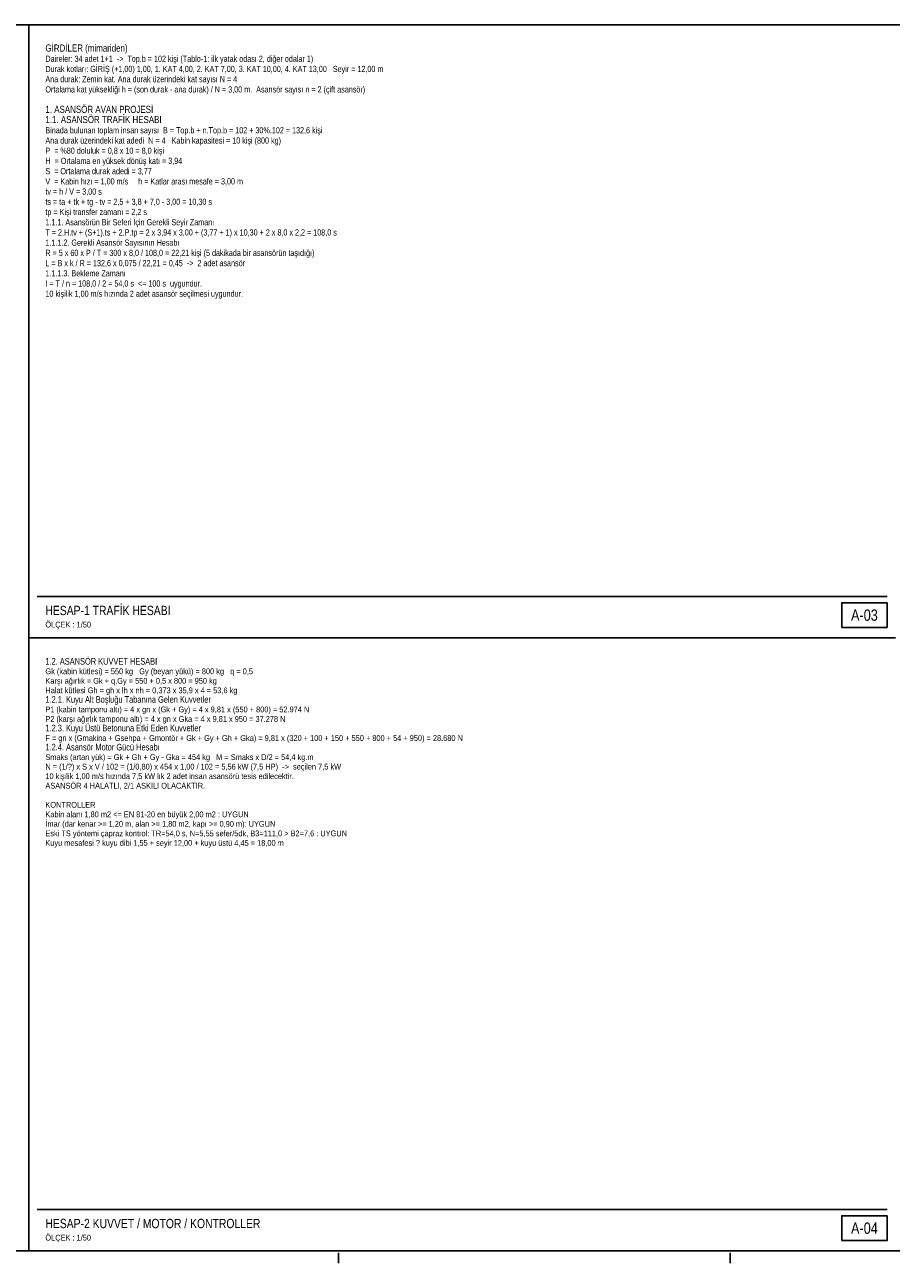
# Model space of a CAD drawing. Header units: centimetres. Extents: x 0 to 15445, y -30 to 2970.
# Tile 14 of 34: x 3140 to 5240, y -30 to 2970. Entities that reach past the tile are written whole.
import ezdxf
from ezdxf.enums import TextEntityAlignment as Align

# ---------------------------------------------------------------- set-up
doc = ezdxf.new("R2010")
doc.units = ezdxf.units.CM
doc.linetypes.add('CENTER', pattern=[40, 25, -5, 5, -5])
for name, color, linetype in [('ASN-ANTET', 4, 'CONTINUOUS'), ('ASN-BASLIK', 5, 'CONTINUOUS'), ('ASN-CERCEVE', 7, 'CONTINUOUS'), ('ASN-EKSEN', 8, 'CENTER'), ('ASN-YAZI', 4, 'CONTINUOUS')]:
    doc.layers.add(name, color=color, linetype=linetype)
doc.styles.get("Standard").update_dxf_attribs({"font": 'arial.ttf', "width": 0.8})

msp = doc.modelspace()

# ---------------------------------------------------------------- linework, layer by layer
at = {"layer": 'ASN-ANTET'}
for p, q in [((3170, 1585), (5230, 1585)), ((3170, 100), (5230, 100))]:
    msp.add_line(p, q, dxfattribs=at)
for points in [[(5120, 1510), (5230, 1510), (5230, 1570), (5120, 1570)], [(5120, 25), (5230, 25), (5230, 85), (5120, 85)]]:
    msp.add_lwpolyline(points, close=True, dxfattribs=at)
at = {"layer": 'ASN-CERCEVE'}
for p, q in [((3150, 0), (3150, 2970)), ((3150, 1485), (5250, 1485))]:
    msp.add_line(p, q, dxfattribs=at)
for points in [[(0, 0), (15445, 0), (15445, 2970), (0, 2970)], [(100, 0), (15420, 0), (15420, 2970), (100, 2970)]]:
    msp.add_lwpolyline(points, close=True, dxfattribs=at)
at = {"layer": 'ASN-EKSEN'}
for p, q in [((3900, -30), (3900, -5)), ((4850, -30), (4850, -5))]:
    msp.add_line(p, q, dxfattribs=at)

# ---------------------------------------------------------------- texts
at = {"layer": 'ASN-ANTET', "width": 0.8}
for s, p in [('A-03', (5175, 1540)), ('A-04', (5175, 55))]:
    msp.add_text(s, height=27.5, dxfattribs=at).set_placement(p, align=Align.MIDDLE_CENTER)
for p in [(3190, 1510), (3190, 25)]:
    msp.add_text('ÖLÇEK : 1/50', height=14, dxfattribs=at).set_placement(p)
at = {"layer": 'ASN-BASLIK', "width": 0.8}
for s, height, p in [('GİRDİLER (mimariden)', 17.25, (3190, 2905)), ('1. ASANSÖR AVAN PROJESİ', 17.25, (3190, 2756.5)), ('1.1. ASANSÖR TRAFİK HESABI', 17.25, (3190, 2731.8)), ('HESAP-1 TRAFİK HESABI', 22.5, (3190, 1540)), ('1.2. ASANSÖR KUVVET HESABI', 16.1, (3190, 1420)), ('1.2.1. Kuyu Alt Boşluğu Tabanına Gelen Kuvvetler', 16.1, (3190, 1327.6)), ('1.2.3. Kuyu Üstü Betonuna Etki Eden Kuvvetler', 16.1, (3190, 1258.3)), ('1.2.4. Asansör Motor Gücü Hesabı', 16.1, (3190, 1212.1)), ('HESAP-2 KUVVET / MOTOR / KONTROLLER', 22.5, (3190, 55))]:
    msp.add_text(s, height=height, dxfattribs=at).set_placement(p)
at = {"layer": 'ASN-YAZI', "width": 0.8}
for s, height, p in [('Daireler: 34 adet 1+1  ->  Top.b = 102 kişi (Tablo-1: ilk yatak odası 2, diğer odalar 1)', 15, (3190, 2880.2)), ('Durak kotları: GİRİŞ (+1,00) 1,00, 1. KAT 4,00, 2. KAT 7,00, 3. KAT 10,00, 4. KAT 13,00   Seyir = 12,00 m', 15, (3190, 2855.5)), ('Ana durak: Zemin kat. Ana durak üzerindeki kat sayısı N = 4', 15, (3190, 2830.8)), ('Ortalama kat yüksekliği h = (son durak - ana durak) / N = 3,00 m.  Asansör sayısı n = 2 (çift asansör)', 15, (3190, 2806)), ('Ana durak üzerindeki kat adedi  N = 4   Kabin kapasitesi = 10 kişi (800 kg)', 15, (3190, 2682.2)), ('Binada bulunan toplam insan sayısı  B = Top.b + n.Top.b = 102 + 30%.102 = 132,6 kişi', 15, (3190, 2707)), ('P  = %80 doluluk = 0,8 x 10 = 8,0 kişi', 15, (3190, 2657.5)), ('H  = Ortalama en yüksek dönüş katı = 3,94', 15, (3190, 2632.8)), ('S  = Ortalama durak adedi = 3,77', 15, (3190, 2608)), ('V  = Kabin hızı = 1,00 m/s     h = Katlar arası mesafe = 3,00 m', 15, (3190, 2583.2)), ('tv = h / V = 3,00 s', 15, (3190, 2558.5)), ('ts = ta + tk + tg - tv = 2,5 + 3,8 + 7,0 - 3,00 = 10,30 s', 15, (3190, 2533.8)), ('tp = Kişi transfer zamanı = 2,2 s', 15, (3190, 2509)), ('1.1.1. Asansörün Bir Seferi İçin Gerekli Seyir Zamanı', 15, (3190, 2484.2)), ('T = 2.H.tv + (S+1).ts + 2.P.tp = 2 x 3,94 x 3,00 + (3,77 + 1) x 10,30 + 2 x 8,0 x 2,2 = 108,0 s', 15, (3190, 2459.5)), ('1.1.1.2. Gerekli Asansör Sayısının Hesabı', 15, (3190, 2434.8)), ('R = 5 x 60 x P / T = 300 x 8,0 / 108,0 = 22,21 kişi (5 dakikada bir asansörün taşıdığı)', 15, (3190, 2410)), ('L = B x k / R = 132,6 x 0,075 / 22,21 = 0,45  ->  2 adet asansör', 15, (3190, 2385.2)), ('1.1.1.3. Bekleme Zamanı', 15, (3190, 2360.5)), ('I = T / n = 108,0 / 2 = 54,0 s  <= 100 s  uygundur.', 15, (3190, 2335.8)), ('10 kişilik 1,00 m/s hızında 2 adet asansör seçilmesi uygundur.', 15, (3190, 2311)), ('Gk (kabin kütlesi) = 550 kg   Gy (beyan yükü) = 800 kg   q = 0,5', 14, (3190, 1396.9)), ('Karşı ağırlık = Gk + q.Gy = 550 + 0,5 x 800 = 950 kg', 14, (3190, 1373.8)), ('Halat kütlesi Gh = gh x lh x nh = 0,373 x 35,9 x 4 = 53,6 kg', 14, (3190, 1350.7)), ('P1 (kabin tamponu altı) = 4 x gn x (Gk + Gy) = 4 x 9,81 x (550 + 800) = 52.974 N', 14, (3190, 1304.5)), ('P2 (karşı ağırlık tamponu altı) = 4 x gn x Gka = 4 x 9,81 x 950 = 37.278 N', 14, (3190, 1281.4)), ('F = gn x (Gmakina + Gsehpa + Gmontör + Gk + Gy + Gh + Gka) = 9,81 x (320 + 100 + 150 + 550 + 800 + 54 + 950) = 28.680 N', 14, (3190, 1235.2)), ('Smaks (artan yük) = Gk + Gh + Gy - Gka = 454 kg   M = Smaks x D/2 = 54,4 kg.m', 14, (3190, 1189)), ('N = (1/?) x S x V / 102 = (1/0,80) x 454 x 1,00 / 102 = 5,56 kW (7,5 HP)  ->  seçilen 7,5 kW', 14, (3190, 1165.9)), ('10 kişilik 1,00 m/s hızında 7,5 kW lık 2 adet insan asansörü tesis edilecektir.', 14, (3190, 1142.8)), ('ASANSÖR 4 HALATLI, 2/1 ASKILI OLACAKTIR.', 14, (3190, 1119.7)), ('KONTROLLER', 14, (3190, 1073.5)), ('Kabin alanı 1,80 m2 <= EN 81-20 en büyük 2,00 m2 : UYGUN', 14, (3190, 1050.4)), ('İmar (dar kenar >= 1,20 m, alan >= 1,80 m2, kapı >= 0,90 m): UYGUN', 14, (3190, 1027.3)), ('Eski TS yöntemi çapraz kontrol: TR=54,0 s, N=5,55 sefer/5dk, B3=111,0 > B2=7,6 : UYGUN', 14, (3190, 1004.2)), ('Kuyu mesafesi ? kuyu dibi 1,55 + seyir 12,00 + kuyu üstü 4,45 = 18,00 m', 14, (3190, 981.1))]:
    msp.add_text(s, height=height, dxfattribs=at).set_placement(p)

doc.saveas('drawing.dxf')
